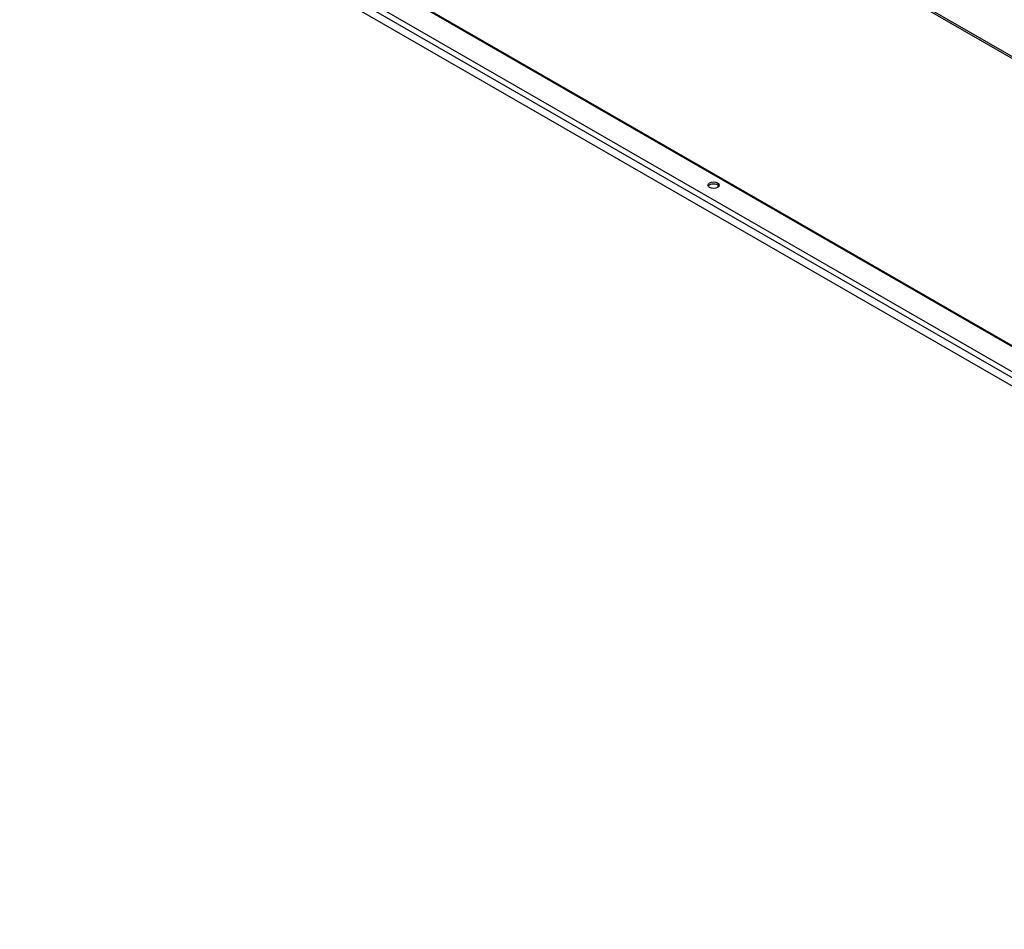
# Model space of a CAD drawing. Header units: inches. Extents: x 25 to 728, y 80 to 333.
# Tile 95 of 160: x 619 to 644, y 275 to 299. Entities that reach past the tile are written whole.
import ezdxf

# ---------------------------------------------------------------- set-up
doc = ezdxf.new("R2010")
doc.units = ezdxf.units.IN
doc.header["$MEASUREMENT"] = 0
doc.layers.add('Visible Edges(ANSI)', color=7, linetype='Continuous', lineweight=25)
doc.layers.add('Visible Tangent Edges(ANSI)', color=7, linetype='Continuous', lineweight=25)

msp = doc.modelspace()

# ---------------------------------------------------------------- linework, layer by layer
at = {"layer": 'Visible Edges(ANSI)'}
for p, q in [((619.575, 304.412), (668.632, 276.161)), ((668.703, 275.077), (618.793, 303.818))]:
    msp.add_line(p, q, dxfattribs=at)
msp.add_ellipse((636.684, 294.261), major_axis=(0.145, 0), ratio=0.575862, dxfattribs=at)
msp.add_ellipse((636.684, 294.206), major_axis=(0.145, 0), ratio=0.575862, start_param=0.339371, end_param=2.802222, dxfattribs=at)
at = {"layer": 'Visible Tangent Edges(ANSI)'}
for p, q in [((626.011, 308.108), (668.632, 283.564)), ((626.033, 308.146), (668.632, 283.615)), ((668.632, 276.128), (619.552, 304.391)), ((668.661, 275.31), (618.835, 304.003)), ((618.996, 304.071), (668.632, 275.488))]:
    msp.add_line(p, q, dxfattribs=at)

doc.saveas('drawing.dxf')
